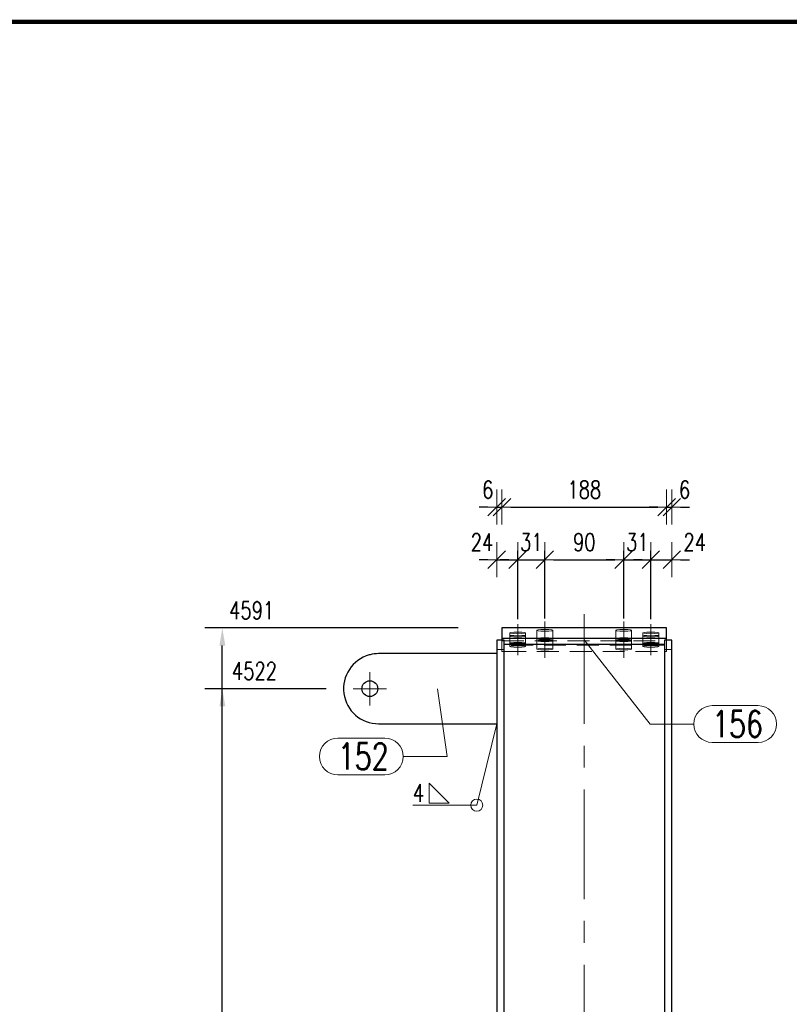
# Model space of a CAD drawing. Header units: millimetres. Extents: x -152 to 454, y 14102 to 14598.
# Tile 15 of 18: x 181 to 269, y 14400 to 14513. Entities that reach past the tile are written whole.
import ezdxf

# ---------------------------------------------------------------- set-up
doc = ezdxf.new("R2010")
doc.units = ezdxf.units.MM
doc.header["$LTSCALE"] = 10
doc.linetypes.add('HIDDEN', pattern=[0.375, 0.25, -0.125])
doc.linetypes.add('MITTE', pattern=[2, 1.25, -0.25, 0.25, -0.25])
doc.layers.get('Defpoints').update_dxf_attribs({"color": 1})
for name, color, linetype, lineweight in [('_RAMKA', 7, 'Continuous', 35), ('PS_DIM', 4, 'Continuous', 13), ('PS_Hidden', 2, 'HIDDEN', 9), ('PS_Mid', 5, 'MITTE', 15), ('PS_Pos', 1, 'Continuous', 15), ('PS_Shape', 161, 'Continuous', 30), ('PS_SOLID', 7, 'Continuous', 30), ('PS_Weld', 1, 'Continuous', 9)]:
    doc.layers.add(name, color=color, linetype=linetype, lineweight=lineweight)
doc.styles.add('simplex', font='simplex.shx', dxfattribs={"width": 0.75})
doc.dimstyles.new('1_10_GŁ_DS1-LS10', dxfattribs={"dimtxt": 2, "dimasz": 2, "dimexe": 2, "dimexo": 5, "dimgap": 1, "dimtad": 1, "dimjust": 4, "dimdec": 0, "dimlfac": 10, "dimtxsty": 'simplex', "dimblk1": 'NONE', "dimsah": 1, "dimcen": 2, "dimclrd": 256, "dimclre": 256, "dimclrt": 3, "dimadec": 1, "dimazin": 0, "dimtfac": 1, "dimtdec": 0, "dimtmove": 2, "dimatfit": 3, "dimfxl": 1, "dimarcsym": 0})
doc.dimstyles.new('1_10_PRZ', dxfattribs={"dimtxt": 2, "dimasz": 1, "dimexe": 2, "dimexo": 5, "dimgap": 1, "dimtad": 1, "dimdec": 0, "dimlfac": 10, "dimtxsty": 'simplex', "dimblk": 'dimznak', "dimcen": 2, "dimse1": 1, "dimse2": 1, "dimclrt": 3, "dimadec": 1, "dimazin": 0, "dimtfac": 1, "dimtdec": 0, "dimtix": 1, "dimtmove": 2, "dimatfit": 3, "dimldrblk": 'dim-grot', "dimfxl": 1, "dimarcsym": 0})
doc.dimstyles.new('1_10_SC', dxfattribs={"dimtxt": 2, "dimasz": 1, "dimexe": 1, "dimexo": 1, "dimgap": 1, "dimtad": 1, "dimdec": 0, "dimlfac": 10, "dimtxsty": 'simplex', "dimblk": 'dimznak', "dimcen": 2, "dimclrd": 256, "dimclre": 256, "dimclrt": 3, "dimadec": 1, "dimazin": 0, "dimtfac": 1, "dimtdec": 0, "dimtix": 1, "dimtmove": 2, "dimatfit": 3, "dimldrblk": 'dim-grot', "dimfxl": 1, "dimarcsym": 0})

# ---------------------------------------------------------------- blocks, each defined once
blk = doc.blocks.new('*D97')
at = {"layer": 'Defpoints', "color": 0, "transparency": 16777216}
for p in [(204.55, 14436.2), (221.39, 14436.2), (255.87, 14224.7)]:
    blk.add_point(p, dxfattribs=at)
at = {"layer": 'PS_DIM', "lineweight": -2, "transparency": 16777216}
for p, q in [((216.39, 14436.2), (202.55, 14436.2)), ((204.55, 14224.7), (204.55, 14434.2)), ((250.87, 14224.7), (202.55, 14224.7))]:
    blk.add_line(p, q, dxfattribs=at)
at = {"layer": 'PS_DIM', "transparency": 16777216}
blk.add_solid([(204.22, 14434.2), (204.89, 14434.2), (204.55, 14436.2)], dxfattribs=at)
at = {"layer": 'PS_DIM', "color": 3, "transparency": 16777216, "insert": (208.22, 14438.22), "char_height": 2, "attachment_point": 5, "rotation": 0.0573, "style": 'simplex'}
blk.add_mtext('4522', dxfattribs=at)
blk = doc.blocks.new('_None')
blk = doc.blocks.new('*D98')
at = {"layer": 'Defpoints', "color": 0, "transparency": 16777216}
for p in [(204.55, 14443.13), (236.47, 14443.13), (255.87, 14224.7)]:
    blk.add_point(p, dxfattribs=at)
at = {"layer": 'PS_DIM', "lineweight": -2, "transparency": 16777216}
for p, q in [((231.47, 14443.13), (202.55, 14443.13)), ((204.55, 14224.7), (204.55, 14441.13)), ((250.87, 14224.7), (202.55, 14224.7))]:
    blk.add_line(p, q, dxfattribs=at)
at = {"layer": 'PS_DIM', "transparency": 16777216}
blk.add_solid([(204.22, 14441.13), (204.89, 14441.13), (204.55, 14443.13)], dxfattribs=at)
at = {"layer": 'PS_DIM', "color": 3, "transparency": 16777216, "insert": (207.9, 14445.15), "char_height": 2, "attachment_point": 5, "rotation": 0.0573, "style": 'simplex'}
blk.add_mtext('4591', dxfattribs=at)
blk = doc.blocks.new('dimznak')
at = {"color": 0}
for points in [[(0, 2), (0, -2)], [(-2, 0), (2, 0)]]:
    blk.add_lwpolyline(points, dxfattribs=at)
at = {"color": 2}
blk.add_lwpolyline([(1, 1), (-1, -1)], dxfattribs=at)
blk = doc.blocks.new('*D111')
at = {"layer": 'Defpoints', "color": 0, "transparency": 16777216}
for p in [(238.27, 14450.92), (238.27, 14443.13), (235.87, 14441.73)]:
    blk.add_point(p, dxfattribs=at)
at = {"layer": 'PS_DIM', "color": 0, "lineweight": -2, "transparency": 16777216}
for p, q in [((234.87, 14450.92), (233.87, 14450.92)), ((235.87, 14450.92), (238.27, 14450.92)), ((239.27, 14450.92), (240.27, 14450.92))]:
    blk.add_line(p, q, dxfattribs=at)
blk.add_blockref('dimznak', (235.87, 14450.92), dxfattribs=at)
at = {"layer": 'PS_DIM', "color": 0, "lineweight": -2, "transparency": 16777216, "rotation": 180}
blk.add_blockref('dimznak', (238.27, 14450.92), dxfattribs=at)
at = {"layer": 'PS_DIM', "color": 3, "transparency": 16777216, "insert": (234.19, 14452.92), "char_height": 2, "attachment_point": 5, "style": 'simplex'}
blk.add_mtext('24', dxfattribs=at)
blk = doc.blocks.new('dim-grot')
blk.add_hatch(color=256).paths.add_polyline_path([(0, 0), (-2, 0.5), (-2, -0.5)])
blk.add_lwpolyline([(0, 0), (-2, 0.5), (-2, -0.5), (0, 0)])
blk = doc.blocks.new('*D112')
at = {"layer": 'Defpoints', "color": 0, "transparency": 16777216}
for p in [(241.37, 14450.92), (238.27, 14443.13), (241.37, 14443.23)]:
    blk.add_point(p, dxfattribs=at)
at = {"layer": 'PS_DIM', "lineweight": -2, "transparency": 16777216}
for p, q in [((238.27, 14444.13), (238.27, 14451.92)), ((241.37, 14444.23), (241.37, 14451.92)), ((237.27, 14450.92), (236.27, 14450.92)), ((238.27, 14450.92), (241.37, 14450.92)), ((242.37, 14450.92), (243.37, 14450.92))]:
    blk.add_line(p, q, dxfattribs=at)
blk.add_blockref('dimznak', (238.27, 14450.92), dxfattribs=at)
at = {"layer": 'PS_DIM', "lineweight": -2, "transparency": 16777216, "rotation": 180}
blk.add_blockref('dimznak', (241.37, 14450.92), dxfattribs=at)
at = {"layer": 'PS_DIM', "color": 3, "transparency": 16777216, "insert": (239.82, 14452.92), "char_height": 2, "attachment_point": 5, "style": 'simplex'}
blk.add_mtext('31', dxfattribs=at)
blk = doc.blocks.new('*D113')
at = {"layer": 'Defpoints', "color": 0, "transparency": 16777216}
for p in [(250.37, 14450.92), (241.37, 14443.23), (250.37, 14443.23)]:
    blk.add_point(p, dxfattribs=at)
at = {"layer": 'PS_DIM', "lineweight": -2, "transparency": 16777216}
for p, q in [((241.37, 14444.23), (241.37, 14451.92)), ((250.37, 14444.23), (250.37, 14451.92)), ((242.37, 14450.92), (249.37, 14450.92))]:
    blk.add_line(p, q, dxfattribs=at)
at = {"layer": 'PS_DIM', "lineweight": -2, "transparency": 16777216, "rotation": 180}
blk.add_blockref('dimznak', (241.37, 14450.92), dxfattribs=at)
at = {"layer": 'PS_DIM', "lineweight": -2, "transparency": 16777216}
blk.add_blockref('dimznak', (250.37, 14450.92), dxfattribs=at)
at = {"layer": 'PS_DIM', "color": 3, "transparency": 16777216, "insert": (245.87, 14452.92), "char_height": 2, "attachment_point": 5, "style": 'simplex'}
blk.add_mtext('90', dxfattribs=at)
blk = doc.blocks.new('*D114')
at = {"layer": 'Defpoints', "color": 0, "transparency": 16777216}
for p in [(253.47, 14450.92), (250.37, 14443.23), (253.47, 14443.13)]:
    blk.add_point(p, dxfattribs=at)
at = {"layer": 'PS_DIM', "lineweight": -2, "transparency": 16777216}
for p, q in [((250.37, 14444.23), (250.37, 14451.92)), ((253.47, 14444.13), (253.47, 14451.92)), ((249.37, 14450.92), (248.37, 14450.92)), ((250.37, 14450.92), (253.47, 14450.92)), ((254.47, 14450.92), (255.47, 14450.92))]:
    blk.add_line(p, q, dxfattribs=at)
blk.add_blockref('dimznak', (250.37, 14450.92), dxfattribs=at)
at = {"layer": 'PS_DIM', "lineweight": -2, "transparency": 16777216, "rotation": 180}
blk.add_blockref('dimznak', (253.47, 14450.92), dxfattribs=at)
at = {"layer": 'PS_DIM', "color": 3, "transparency": 16777216, "insert": (251.92, 14452.92), "char_height": 2, "attachment_point": 5, "style": 'simplex'}
blk.add_mtext('31', dxfattribs=at)
blk = doc.blocks.new('*D115')
at = {"layer": 'Defpoints', "color": 0, "transparency": 16777216}
for p in [(255.87, 14450.92), (253.47, 14443.13), (255.87, 14441.73)]:
    blk.add_point(p, dxfattribs=at)
at = {"layer": 'PS_DIM', "color": 0, "lineweight": -2, "transparency": 16777216}
for p, q in [((252.47, 14450.92), (251.47, 14450.92)), ((253.47, 14450.92), (255.87, 14450.92)), ((256.87, 14450.92), (257.87, 14450.92))]:
    blk.add_line(p, q, dxfattribs=at)
blk.add_blockref('dimznak', (253.47, 14450.92), dxfattribs=at)
at = {"layer": 'PS_DIM', "color": 0, "lineweight": -2, "transparency": 16777216, "rotation": 180}
blk.add_blockref('dimznak', (255.87, 14450.92), dxfattribs=at)
at = {"layer": 'PS_DIM', "color": 3, "transparency": 16777216, "insert": (258.47, 14452.92), "char_height": 2, "attachment_point": 5, "style": 'simplex'}
blk.add_mtext('24', dxfattribs=at)
blk = doc.blocks.new('*D116')
at = {"layer": 'Defpoints', "color": 0, "transparency": 16777216}
for p in [(236.47, 14456.92), (236.47, 14442.92), (235.87, 14441.73)]:
    blk.add_point(p, dxfattribs=at)
at = {"layer": 'PS_DIM', "color": 0, "lineweight": -2, "transparency": 16777216}
for p, q in [((234.87, 14456.92), (233.87, 14456.92)), ((235.87, 14456.92), (236.47, 14456.92)), ((237.47, 14456.92), (238.47, 14456.92))]:
    blk.add_line(p, q, dxfattribs=at)
blk.add_blockref('dimznak', (235.87, 14456.92), dxfattribs=at)
at = {"layer": 'PS_DIM', "color": 0, "lineweight": -2, "transparency": 16777216, "rotation": 180}
blk.add_blockref('dimznak', (236.47, 14456.92), dxfattribs=at)
at = {"layer": 'PS_DIM', "color": 3, "transparency": 16777216, "insert": (234.85, 14458.92), "char_height": 2, "attachment_point": 5, "style": 'simplex'}
blk.add_mtext('6', dxfattribs=at)
blk = doc.blocks.new('*D117')
at = {"layer": 'Defpoints', "color": 0, "transparency": 16777216}
for p in [(255.27, 14456.92), (236.47, 14442.92), (255.27, 14442.92)]:
    blk.add_point(p, dxfattribs=at)
at = {"layer": 'PS_DIM', "color": 0, "lineweight": -2, "transparency": 16777216}
blk.add_line((237.47, 14456.92), (254.27, 14456.92), dxfattribs=at)
at = {"layer": 'PS_DIM', "color": 0, "lineweight": -2, "transparency": 16777216, "rotation": 180}
blk.add_blockref('dimznak', (236.47, 14456.92), dxfattribs=at)
at = {"layer": 'PS_DIM', "color": 0, "lineweight": -2, "transparency": 16777216}
blk.add_blockref('dimznak', (255.27, 14456.92), dxfattribs=at)
at = {"layer": 'PS_DIM', "color": 3, "transparency": 16777216, "insert": (245.87, 14458.92), "char_height": 2, "attachment_point": 5, "style": 'simplex'}
blk.add_mtext('188', dxfattribs=at)
blk = doc.blocks.new('*D118')
at = {"layer": 'Defpoints', "color": 0, "transparency": 16777216}
for p in [(255.87, 14456.92), (255.27, 14442.92), (255.87, 14441.73)]:
    blk.add_point(p, dxfattribs=at)
at = {"layer": 'PS_DIM', "color": 0, "lineweight": -2, "transparency": 16777216}
for p, q in [((254.27, 14456.92), (253.27, 14456.92)), ((255.27, 14456.92), (255.87, 14456.92)), ((256.87, 14456.92), (257.87, 14456.92))]:
    blk.add_line(p, q, dxfattribs=at)
blk.add_blockref('dimznak', (255.27, 14456.92), dxfattribs=at)
at = {"layer": 'PS_DIM', "color": 0, "lineweight": -2, "transparency": 16777216, "rotation": 180}
blk.add_blockref('dimznak', (255.87, 14456.92), dxfattribs=at)
at = {"layer": 'PS_DIM', "color": 3, "transparency": 16777216, "insert": (257.32, 14458.92), "char_height": 2, "attachment_point": 5, "style": 'simplex'}
blk.add_mtext('6', dxfattribs=at)
blk = doc.blocks.new('*U135')
at = {"layer": '_RAMKA', "lineweight": -3, "const_width": 0.5}
blk.add_lwpolyline([(-564, 10), (-10, 10), (-10, 410), (-564, 410)], close=True, dxfattribs=at)
blk = doc.blocks.new('*X277')
at = {"layer": 'PS_Hidden', "color": 2, "linetype": 'HIDDEN'}
for p, q in [((237.49, 14442.62), (237.82, 14442.65)), ((237.82, 14442.65), (238.27, 14442.67)), ((238.27, 14442.67), (238.72, 14442.65)), ((238.72, 14442.65), (239.05, 14442.62)), ((240.47, 14442.87), (240.59, 14442.91)), ((240.59, 14442.82), (240.47, 14442.87)), ((240.47, 14442.87), (240.47, 14441.67)), ((240.59, 14442.91), (240.92, 14442.95)), ((240.92, 14442.78), (240.59, 14442.82)), ((240.92, 14442.95), (241.37, 14442.96)), ((241.37, 14442.77), (240.92, 14442.78)), ((241.37, 14442.96), (241.82, 14442.95)), ((241.82, 14442.78), (241.37, 14442.77)), ((241.82, 14442.95), (242.15, 14442.91)), ((242.15, 14442.82), (241.82, 14442.78)), ((242.15, 14442.91), (242.27, 14442.87)), ((242.27, 14442.87), (242.15, 14442.82)), ((242.27, 14441.67), (242.27, 14442.87)), ((249.47, 14442.87), (249.59, 14442.91)), ((249.59, 14442.82), (249.47, 14442.87)), ((249.47, 14442.87), (249.47, 14441.67)), ((249.59, 14442.91), (249.92, 14442.95)), ((249.92, 14442.78), (249.59, 14442.82)), ((249.92, 14442.95), (250.37, 14442.96)), ((250.37, 14442.77), (249.92, 14442.78)), ((250.37, 14442.96), (250.82, 14442.95)), ((250.82, 14442.78), (250.37, 14442.77)), ((250.82, 14442.95), (251.15, 14442.91)), ((251.15, 14442.82), (250.82, 14442.78)), ((251.15, 14442.91), (251.27, 14442.87)), ((251.27, 14442.87), (251.15, 14442.82)), ((251.27, 14441.67), (251.27, 14442.87)), ((252.69, 14442.62), (253.02, 14442.65)), ((253.02, 14442.65), (253.47, 14442.67)), ((253.47, 14442.67), (253.92, 14442.65)), ((253.92, 14442.65), (254.25, 14442.62)), ((235.87, 14440.66), (235.87, 14441.73)), ((236.47, 14441.73), (236.47, 14440.45)), ((236.47, 14441.65), (255.27, 14441.65)), ((237.37, 14442.57), (237.49, 14442.62)), ((237.49, 14442.52), (237.37, 14442.57)), ((237.37, 14442.57), (237.37, 14441.38)), ((237.49, 14442.26), (237.37, 14442.21)), ((237.37, 14442.21), (237.49, 14442.16)), ((237.82, 14442.49), (237.49, 14442.52)), ((237.82, 14442.29), (237.49, 14442.26)), ((237.49, 14442.16), (237.82, 14442.13)), ((238.27, 14442.47), (237.82, 14442.49)), ((238.27, 14442.3), (237.82, 14442.29)), ((237.82, 14442.13), (238.27, 14442.11)), ((238.72, 14442.49), (238.27, 14442.47)), ((238.72, 14442.29), (238.27, 14442.3)), ((238.27, 14442.11), (238.72, 14442.13)), ((239.05, 14442.52), (238.72, 14442.49)), ((239.05, 14442.26), (238.72, 14442.29)), ((238.72, 14442.13), (239.05, 14442.16)), ((239.05, 14442.62), (239.17, 14442.57)), ((239.17, 14442.57), (239.05, 14442.52)), ((239.17, 14442.21), (239.05, 14442.26)), ((239.05, 14442.16), (239.17, 14442.21)), ((239.17, 14441.38), (239.17, 14442.57)), ((240.47, 14441.91), (240.59, 14441.96)), ((240.59, 14441.86), (240.47, 14441.91)), ((240.47, 14441.67), (240.47, 14441.23)), ((240.59, 14441.96), (240.92, 14441.99)), ((240.92, 14441.83), (240.59, 14441.86)), ((240.92, 14441.99), (241.37, 14442.01)), ((241.37, 14441.82), (240.92, 14441.83)), ((241.37, 14442.01), (241.82, 14441.99)), ((241.82, 14441.83), (241.37, 14441.82)), ((241.82, 14441.99), (242.15, 14441.96)), ((242.15, 14441.86), (241.82, 14441.83)), ((242.15, 14441.96), (242.27, 14441.91)), ((242.27, 14441.91), (242.15, 14441.86)), ((242.27, 14441.23), (242.27, 14441.67)), ((249.47, 14441.91), (249.59, 14441.96)), ((249.59, 14441.86), (249.47, 14441.91)), ((249.47, 14441.67), (249.47, 14441.23)), ((249.59, 14441.96), (249.92, 14441.99)), ((249.92, 14441.83), (249.59, 14441.86)), ((249.92, 14441.99), (250.37, 14442.01)), ((250.37, 14441.82), (249.92, 14441.83)), ((250.37, 14442.01), (250.82, 14441.99)), ((250.82, 14441.83), (250.37, 14441.82)), ((250.82, 14441.99), (251.15, 14441.96)), ((251.15, 14441.86), (250.82, 14441.83)), ((251.15, 14441.96), (251.27, 14441.91)), ((251.27, 14441.91), (251.15, 14441.86)), ((251.27, 14441.23), (251.27, 14441.67)), ((252.57, 14442.57), (252.69, 14442.62)), ((252.69, 14442.52), (252.57, 14442.57)), ((252.57, 14442.57), (252.57, 14441.38)), ((252.57, 14442.21), (252.69, 14442.26)), ((252.69, 14442.16), (252.57, 14442.21)), ((253.02, 14442.49), (252.69, 14442.52)), ((252.69, 14442.26), (253.02, 14442.29)), ((253.02, 14442.13), (252.69, 14442.16)), ((253.47, 14442.47), (253.02, 14442.49)), ((253.02, 14442.29), (253.47, 14442.3)), ((253.47, 14442.11), (253.02, 14442.13)), ((253.92, 14442.49), (253.47, 14442.47)), ((253.47, 14442.3), (253.92, 14442.29)), ((253.92, 14442.13), (253.47, 14442.11)), ((254.25, 14442.52), (253.92, 14442.49)), ((253.92, 14442.29), (254.25, 14442.26)), ((254.25, 14442.16), (253.92, 14442.13)), ((254.25, 14442.62), (254.37, 14442.57)), ((254.37, 14442.57), (254.25, 14442.52)), ((254.25, 14442.26), (254.37, 14442.21)), ((254.37, 14442.21), (254.25, 14442.16)), ((254.37, 14441.38), (254.37, 14442.57)), ((255.27, 14440.45), (255.27, 14441.73)), ((236.72, 14440.66), (235.87, 14440.66)), ((236.47, 14440.45), (236.72, 14440.45)), ((255.02, 14441.17), (236.72, 14441.17)), ((236.72, 14440.45), (255.02, 14440.45)), ((237.37, 14441.38), (237.37, 14441.23)), ((237.37, 14441.23), (237.37, 14441.02)), ((237.37, 14441.02), (237.49, 14441.06)), ((237.37, 14441.02), (237.49, 14440.97)), ((237.49, 14441.06), (237.82, 14441.1)), ((237.49, 14440.97), (237.82, 14440.93)), ((237.82, 14441.1), (238.27, 14441.11)), ((237.82, 14440.93), (238.27, 14440.92)), ((238.27, 14441.11), (238.72, 14441.1)), ((238.27, 14440.92), (238.72, 14440.93)), ((238.72, 14441.1), (239.05, 14441.06)), ((238.72, 14440.93), (239.05, 14440.97)), ((239.05, 14441.06), (239.17, 14441.02)), ((239.05, 14440.97), (239.17, 14441.02)), ((239.17, 14441.23), (239.17, 14441.38)), ((239.17, 14441.02), (239.17, 14441.23)), ((240.47, 14441.23), (240.47, 14440.72)), ((240.47, 14440.72), (240.59, 14440.77)), ((240.59, 14440.67), (240.47, 14440.72)), ((240.59, 14440.77), (240.92, 14440.8)), ((240.92, 14440.64), (240.59, 14440.67)), ((240.92, 14440.8), (241.37, 14440.81)), ((241.37, 14440.62), (240.92, 14440.64)), ((241.37, 14440.81), (241.82, 14440.8)), ((241.82, 14440.64), (241.37, 14440.62)), ((241.82, 14440.8), (242.15, 14440.77)), ((242.15, 14440.67), (241.82, 14440.64)), ((242.15, 14440.77), (242.27, 14440.72)), ((242.27, 14440.72), (242.15, 14440.67)), ((242.27, 14440.72), (242.27, 14441.23)), ((249.47, 14441.23), (249.47, 14440.72)), ((249.47, 14440.72), (249.59, 14440.77)), ((249.59, 14440.67), (249.47, 14440.72)), ((249.59, 14440.77), (249.92, 14440.8)), ((249.92, 14440.64), (249.59, 14440.67)), ((249.92, 14440.8), (250.37, 14440.81)), ((250.37, 14440.62), (249.92, 14440.64)), ((250.37, 14440.81), (250.82, 14440.8)), ((250.82, 14440.64), (250.37, 14440.62)), ((250.82, 14440.8), (251.15, 14440.77)), ((251.15, 14440.67), (250.82, 14440.64)), ((251.15, 14440.77), (251.27, 14440.72)), ((251.27, 14440.72), (251.15, 14440.67)), ((251.27, 14440.72), (251.27, 14441.23)), ((252.57, 14441.38), (252.57, 14441.23)), ((252.57, 14441.23), (252.57, 14441.02)), ((252.57, 14441.02), (252.69, 14441.06)), ((252.69, 14440.97), (252.57, 14441.02)), ((252.69, 14441.06), (253.02, 14441.1)), ((253.02, 14440.93), (252.69, 14440.97)), ((253.02, 14441.1), (253.47, 14441.11)), ((253.47, 14440.92), (253.02, 14440.93)), ((253.47, 14441.11), (253.92, 14441.1)), ((253.92, 14440.93), (253.47, 14440.92)), ((253.92, 14441.1), (254.25, 14441.06)), ((254.25, 14440.97), (253.92, 14440.93)), ((254.25, 14441.06), (254.37, 14441.02)), ((254.37, 14441.02), (254.25, 14440.97)), ((254.37, 14441.23), (254.37, 14441.38)), ((254.37, 14441.02), (254.37, 14441.23)), ((255.02, 14352.2), (255.02, 14440.66)), ((255.02, 14440.66), (255.87, 14440.66)), ((255.02, 14440.45), (255.27, 14440.45)), ((235.87, 14432.2), (235.87, 14440.2))]:
    blk.add_line(p, q, dxfattribs=at)
at = {"layer": 'PS_Mid', "color": 5, "linetype": 'MITTE'}
for p, q in [((245.87, 14352.2), (245.87, 14446.73)), ((241.37, 14443.87), (241.37, 14440.67)), ((250.37, 14443.87), (250.37, 14440.67)), ((238.27, 14443.57), (238.27, 14440.38)), ((238.27, 14443.21), (238.27, 14440.02)), ((241.37, 14442.91), (241.37, 14439.72)), ((250.37, 14442.91), (250.37, 14439.72)), ((253.47, 14443.57), (253.47, 14440.38)), ((253.47, 14443.21), (253.47, 14440.02)), ((221.39, 14438.1), (221.39, 14434.3)), ((223.29, 14436.2), (219.49, 14436.2))]:
    blk.add_line(p, q, dxfattribs=at)
at = {"layer": 'PS_SOLID', "color": 7, "linetype": 'Continuous'}
for p, q in [((255.27, 14443.13), (236.47, 14443.13)), ((236.47, 14443.13), (236.47, 14441.94)), ((255.27, 14441.94), (255.27, 14443.13)), ((236.47, 14441.73), (235.87, 14441.73)), ((235.87, 14441.73), (235.87, 14352.2)), ((238.27, 14441.94), (236.47, 14441.94)), ((236.47, 14441.94), (236.47, 14441.73)), ((236.72, 14441.73), (236.47, 14441.73)), ((236.72, 14352.2), (236.72, 14441.73)), ((241.37, 14441.94), (238.27, 14441.94)), ((240.47, 14441.67), (240.59, 14441.72)), ((240.59, 14441.63), (240.47, 14441.67)), ((240.59, 14441.72), (240.92, 14441.76)), ((240.92, 14441.59), (240.59, 14441.63)), ((240.92, 14441.76), (241.37, 14441.77)), ((241.37, 14441.58), (240.92, 14441.59)), ((250.37, 14441.94), (241.37, 14441.94)), ((241.37, 14441.77), (241.82, 14441.76)), ((241.82, 14441.59), (241.37, 14441.58)), ((241.82, 14441.76), (242.15, 14441.72)), ((242.15, 14441.63), (241.82, 14441.59)), ((242.15, 14441.72), (242.27, 14441.67)), ((242.27, 14441.67), (242.15, 14441.63)), ((249.47, 14441.67), (249.59, 14441.72)), ((249.59, 14441.63), (249.47, 14441.67)), ((249.59, 14441.72), (249.92, 14441.76)), ((249.92, 14441.59), (249.59, 14441.63)), ((249.92, 14441.76), (250.37, 14441.77)), ((250.37, 14441.58), (249.92, 14441.59)), ((253.47, 14441.94), (250.37, 14441.94)), ((250.37, 14441.77), (250.82, 14441.76)), ((250.82, 14441.59), (250.37, 14441.58)), ((250.82, 14441.76), (251.15, 14441.72)), ((251.15, 14441.63), (250.82, 14441.59)), ((251.15, 14441.72), (251.27, 14441.67)), ((251.27, 14441.67), (251.15, 14441.63)), ((255.27, 14441.94), (253.47, 14441.94)), ((255.27, 14441.73), (255.02, 14441.73)), ((255.02, 14441.73), (255.02, 14352.2)), ((255.27, 14441.73), (255.27, 14441.94)), ((255.87, 14441.73), (255.27, 14441.73)), ((255.87, 14352.2), (255.87, 14441.73)), ((255.02, 14441.23), (236.72, 14441.23)), ((237.37, 14441.38), (237.49, 14441.42)), ((237.49, 14441.33), (237.37, 14441.38)), ((237.49, 14441.42), (237.82, 14441.46)), ((237.82, 14441.29), (237.49, 14441.33)), ((237.82, 14441.46), (238.27, 14441.47)), ((238.27, 14441.28), (237.82, 14441.29)), ((238.27, 14441.47), (238.72, 14441.46)), ((238.72, 14441.29), (238.27, 14441.28)), ((238.72, 14441.46), (239.05, 14441.42)), ((239.05, 14441.33), (238.72, 14441.29)), ((239.05, 14441.42), (239.17, 14441.38)), ((239.17, 14441.38), (239.05, 14441.33)), ((252.57, 14441.38), (252.69, 14441.42)), ((252.69, 14441.33), (252.57, 14441.38)), ((252.69, 14441.42), (253.02, 14441.46)), ((253.02, 14441.29), (252.69, 14441.33)), ((253.02, 14441.46), (253.47, 14441.47)), ((253.47, 14441.28), (253.02, 14441.29)), ((253.47, 14441.47), (253.92, 14441.46)), ((253.92, 14441.29), (253.47, 14441.28)), ((253.92, 14441.46), (254.25, 14441.42)), ((254.25, 14441.33), (253.92, 14441.29)), ((254.25, 14441.42), (254.37, 14441.38)), ((254.37, 14441.38), (254.25, 14441.33)), ((221.39, 14440.07), (221.32, 14440.05)), ((221.41, 14440.08), (221.39, 14440.07)), ((235.87, 14440.2), (222.39, 14440.2)), ((222.39, 14432.2), (235.87, 14432.2))]:
    blk.add_line(p, q, dxfattribs=at)
at = {"layer": 'PS_SOLID', "color": 7}
blk.add_circle((221.39, 14436.2), 0.9, dxfattribs=at)
at = {"layer": 'PS_SOLID'}
for start, end in [(105.4688, 270), (90, 104.0625)]:
    blk.add_arc((222.39, 14436.2), 4, start, end, dxfattribs=at)
blk = doc.blocks.new('*X290')
at = {"color": 1}
for p, q in [((245.87, 14441.79), (253.37, 14432.17)), ((260.47, 14434.27), (265.72, 14434.27)), ((253.37, 14432.17), (258.37, 14432.17)), ((260.47, 14430.07), (265.72, 14430.07))]:
    blk.add_line(p, q, dxfattribs=at)
for centre, start, end in [((260.47, 14432.17), 90, 270), ((265.72, 14432.17), 270, 90)]:
    blk.add_arc(centre, 2.1, start, end, dxfattribs=at)
at = {"color": 2, "style": 'simplex', "width": 0.75}
blk.add_text('156', height=3, dxfattribs=at).set_placement((260.47, 14430.67))
blk = doc.blocks.new('*X291')
at = {"color": 1}
for p, q in [((229.13, 14436.2), (230.2, 14428.47)), ((217.74, 14430.57), (223.1, 14430.57)), ((225.2, 14428.47), (230.2, 14428.47)), ((217.74, 14426.37), (223.1, 14426.37))]:
    blk.add_line(p, q, dxfattribs=at)
for centre, start, end in [((217.74, 14428.47), 90, 270), ((223.1, 14428.47), 270, 90)]:
    blk.add_arc(centre, 2.1, start, end, dxfattribs=at)
at = {"color": 2, "style": 'simplex', "width": 0.75}
blk.add_text('152', height=3, dxfattribs=at).set_placement((217.74, 14426.97))
blk = doc.blocks.new('*X327')
at = {"color": 9}
for p in [(235.87, 14432.2), (226.31, 14422.91)]:
    blk.add_line(p, (233.59, 14422.91), dxfattribs=at)
at = {"color": 3}
for p, q in [((230.45, 14423.14), (228.15, 14425.44)), ((228.15, 14425.44), (228.15, 14423.14)), ((228.15, 14423.14), (230.45, 14423.14))]:
    blk.add_line(p, q, dxfattribs=at)
at = {"color": 9}
blk.add_circle((233.59, 14422.91), 0.69, dxfattribs=at)
at = {"color": 2, "style": 'simplex', "width": 0.75}
blk.add_text('4', height=2, dxfattribs=at).set_placement((226.31, 14423.31))

msp = doc.modelspace()

# ---------------------------------------------------------------- block references
at = {"layer": 'PS_DIM'}
msp.add_blockref('*U135', (448.16, 14102.29), dxfattribs=at)
at = {"layer": 'PS_Pos'}
for name in ['*X290', '*X291']:
    msp.add_blockref(name, (0, 0), dxfattribs=at)
at = {"layer": 'PS_Shape', "color": 66}
msp.add_blockref('*X277', (0, 0), dxfattribs=at)
at = {"layer": 'PS_Weld'}
msp.add_blockref('*X327', (0, 0), dxfattribs=at)

# ---------------------------------------------------------------- dimensions: what is measured, and where the dimension line sits
at = {"layer": 'PS_DIM'}
for base, p1, p2, picture, middle in [((236.47, 14456.92), (235.87, 14441.73), (236.47, 14442.92), '*D116', (234.85, 14458.92)), ((255.87, 14456.92), (255.27, 14442.92), (255.87, 14441.73), '*D118', (257.32, 14458.92)), ((238.27, 14450.92), (235.87, 14441.73), (238.27, 14443.13), '*D111', (234.19, 14452.92)), ((255.87, 14450.92), (253.47, 14443.13), (255.87, 14441.73), '*D115', (258.47, 14452.92))]:
    dim = msp.add_linear_dim(base=base, p1=p1, p2=p2, dimstyle='1_10_PRZ', dxfattribs=at)
    dim.commit()
    dim.dimension.update_dxf_attribs({"geometry": picture, "text_midpoint": middle, "dimtype": 128})
for base, p1, p2, dimstyle, picture, middle in [((255.27, 14456.92), (236.47, 14442.92), (255.27, 14442.92), '1_10_PRZ', '*D117', (245.87, 14458.92)), ((241.37, 14450.92), (238.27, 14443.13), (241.37, 14443.23), '1_10_SC', '*D112', (239.82, 14452.92)), ((250.37, 14450.92), (241.37, 14443.23), (250.37, 14443.23), '1_10_SC', '*D113', (245.87, 14452.92)), ((253.47, 14450.92), (250.37, 14443.23), (253.47, 14443.13), '1_10_SC', '*D114', (251.92, 14452.92))]:
    dim = msp.add_linear_dim(base=base, p1=p1, p2=p2, dimstyle=dimstyle, dxfattribs=at)
    dim.commit()
    dim.dimension.update_dxf_attribs({"geometry": picture, "text_midpoint": middle})
for base, p2, text, picture, middle in [((204.55, 14443.13), (236.47, 14443.13), '4591', '*D98', (207.9, 14445.15)), ((204.55, 14436.2), (221.39, 14436.2), '4522', '*D97', (208.22, 14438.22))]:
    dim = msp.add_linear_dim(base=base, p1=(255.87, 14224.7), p2=p2, angle=90, text=text, dimstyle='1_10_GŁ_DS1-LS10', dxfattribs=at)
    dim.commit()
    dim.dimension.update_dxf_attribs({"geometry": picture, "text_midpoint": middle, "dimtype": 128, "text_rotation": 0.0573})

doc.saveas('drawing.dxf')
